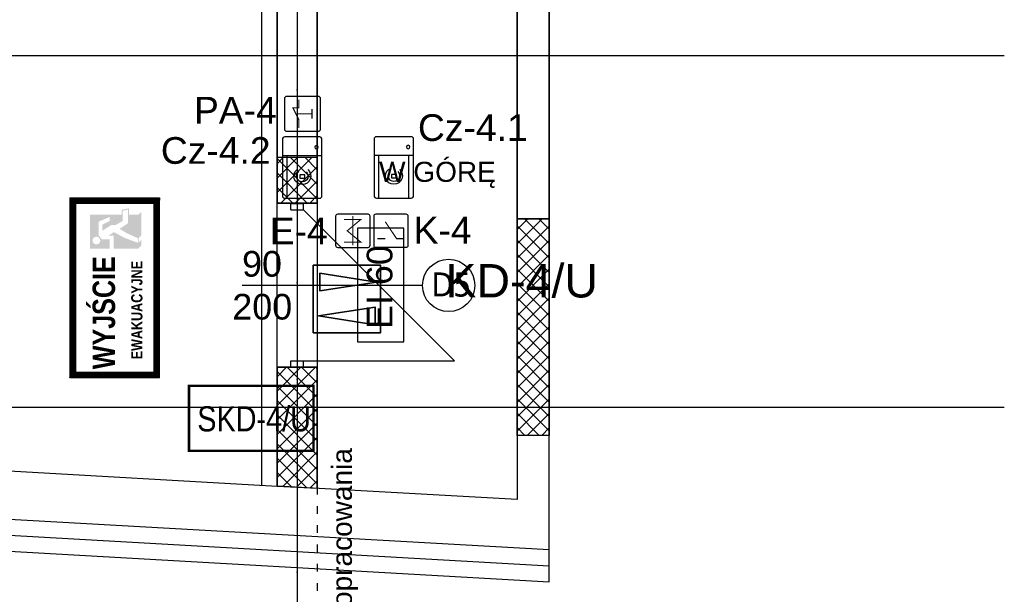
# Model space of a CAD drawing. Header units: millimetres. Extents: x -7023 to 53801, y 9849 to 33561.
# Tile 235 of 256: x 8740 to 9353, y 26376 to 26734. Entities that reach past the tile are written whole.
import ezdxf
from ezdxf.enums import TextEntityAlignment as Align

# ---------------------------------------------------------------- set-up
doc = ezdxf.new("R2010")
doc.units = ezdxf.units.MM
doc.linetypes.add('ACAD_ISO03W100', pattern=[30, 12, -18])
doc.linetypes.add('DASHDOTX2', pattern=[2, 1, -0.5, 0, -0.5])
doc.layers.get('0').update_dxf_attribs({"lineweight": 9})
doc.layers.add('.IE_podklad', color=252, linetype='Continuous')
doc.layers.add('IE_SKD', color=6, linetype='Continuous')
doc.layers.add('PROJEKT osie', color=251, linetype='DASHDOTX2', lineweight=9)
doc.styles.add('Arial', font='arial.ttf', dxfattribs={"height": 125})
doc.styles.add('GENERATED_STYLE_2', font='ARIALN.TTF')
doc.styles.add('Opisowy', font='arial.ttf')
doc.styles.get("Standard").update_dxf_attribs({"font": 'arial.ttf'})
doc.linetypes.add('ZIGZAG', pattern='A,0.00254,-5.08,[131,ltypeshp.shx,S=5.08,R=0,X=-5.08,Y=0],-10.16,[131,ltypeshp.shx,S=5.08,R=180,X=5.08,Y=0],-5.08', length=20.32254)

# ---------------------------------------------------------------- blocks, each defined once
blk = doc.blocks.new('OSIE DOMKU')
at = {"layer": 'PROJEKT osie', "ltscale": 30}
blk.add_line((-30336.49, 6224.51), (-30336.49, 4137.08), dxfattribs=at)
at = {"layer": 'PROJEKT osie', "ltscale": 25}
for p, q in [((-33194.97, 4878.65), (-29895.99, 4878.65)), ((-33194.97, 4659.65), (-29895.99, 4659.65))]:
    blk.add_line(p, q, dxfattribs=at)
blk = doc.blocks.new('MPWP-KD_dwg_KD-dwustronna - Jednostronna-5227736-ELV-200A-9724157-KD')
at = {"layer": 'IE_SKD', "color": 3, "lineweight": 35, "true_color": 0x00ff00, "flags": 128}
for points in [[(48552.6, 3286.3), (48052.6, 3286.3), (48052.6, 3786.3), (48552.6, 3786.3)], [(48111.1, 3335.3), (48241.1, 3335.3), (48177.6, 3755.3)], [(48494.1, 3746.3), (48364.1, 3746.3), (48427.6, 3326.3)]]:
    blk.add_lwpolyline(points, close=True, dxfattribs=at)
blk = doc.blocks.new('KD przejście dwustronne')
at = {"layer": 'IE_SKD', "color": 3, "lineweight": 35, "true_color": 0x00ff00, "xscale": 0.1421627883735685, "yscale": 0.1421627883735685, "zscale": 0.1421627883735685, "rotation": 360}
blk.add_blockref('MPWP-KD_dwg_KD-dwustronna - Jednostronna-5227736-ELV-200A-9724157-KD', (231839.9, -186518.8), dxfattribs=at)
blk = doc.blocks.new('AAT_CZYTNIK')
blk.add_lwpolyline([(1, 32.39), (19.45, 32.39, -0.414214), (20.65, 31.19), (20.65, 1.2, -0.414214), (19.45, 0), (1, 0, -0.414214), (-0.2, 1.2), (-0.2, 31.19, -0.414214)], format="xyb", close=True)
for points in [[(-0.2, 22.39), (20.65, 22.39)], [(2.32, 0), (2.32, 22.39)], [(18.13, 0), (18.13, 22.39)]]:
    blk.add_lwpolyline(points)
blk.add_lwpolyline([(8.78, 12.41), (11.54, 12.41), (11.54, 10.65), (8.78, 10.65)], close=True)
blk.add_circle((2.67, 26.94), 0.897)
for radius in [4.48, 3.03]:
    blk.add_arc((10.15, 11.72), radius, 130.5263, 51.5272)
blk = doc.blocks.new('AAT_PRZYCISK EWAK')
blk.add_lwpolyline([(1, -8.27), (18.44, -8.27, 0.414214), (19.64, -7.07), (19.64, 10.37, 0.414214), (18.44, 11.57), (1, 11.57, 0.414214), (-0.2, 10.37), (-0.2, -7.07, 0.414214)], format="xyb", close=True)
at = {"const_width": 0.661}
for points in [[(11.71, 9.59), (11.71, 4.96), (15.01, 4.96), (11.71, -1.65), (11.71, -6.28)], [(4.43, 4.3), (4.43, -0.99)], [(13.03, 1.65), (4.43, 1.65)]]:
    blk.add_lwpolyline(points, dxfattribs=at)
blk = doc.blocks.new('AAT_KONTRKTRON')
blk.add_lwpolyline([(1, -8.27), (18.44, -8.27, 0.414214), (19.64, -7.07), (19.64, 10.37, 0.414214), (18.44, 11.57), (1, 11.57, 0.414214), (-0.2, 10.37), (-0.2, -7.07, 0.414214)], format="xyb", close=True)
at = {"const_width": 0.661}
for points in [[(1.78, -2.98), (6.41, -2.98), (13.03, 6.94)], [(13.03, -2.98), (17.66, -2.98)]]:
    blk.add_lwpolyline(points, dxfattribs=at)
blk = doc.blocks.new('AAT_ZWORA')
blk.add_lwpolyline([(1.41, -8.27), (17.11, -8.27, 0.414214), (18.19, -7.19), (18.19, 8.51, 0.414214), (17.11, 9.59), (1.41, 9.59, 0.414214), (0.33, 8.51), (0.33, -7.19, 0.414214)], format="xyb", close=True)
at = {"const_width": 0.595}
for points in [[(14.02, 6.61), (5.09, 6.61), (12.23, 0.66), (5.09, -5.29), (14.02, -5.29)], [(9.26, 8.4), (9.26, -7.08)]]:
    blk.add_lwpolyline(points, dxfattribs=at)

msp = doc.modelspace()

# ---------------------------------------------------------------- hatches: boundary and pattern name
at = {"layer": '.IE_podklad'}
h = msp.add_hatch(dxfattribs=at)
h.set_pattern_fill('ANSI31', color=256, scale=0.007, angle=90)
h.set_pattern_definition([(135, (8624.19257, 25170.64441), (-0.0157154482, -0.0157154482), [])])
h.paths.add_polyline_path([(8770.88, 26511.28), (8826.88, 26511.28), (8826.88, 26623.28), (8770.88, 26623.28)])
h.paths.add_polyline_path([(8780.72, 26619.78), (8803.71, 26619.78), (8823.38, 26619.78), (8823.38, 26514.78), (8803.71, 26514.78), (8780.72, 26514.78), (8774.38, 26514.78), (8774.38, 26619.78)], flags=16)
at = {"layer": '.IE_podklad', "lineweight": 0}
h = msp.add_hatch(color=256, dxfattribs=at)
h.paths.add_polyline_path([(8815.51, 26593.62), (8815.51, 26597.12), (8813.85, 26595.6), (8813.85, 26598.4), (8815.51, 26599.92), (8815.51, 26614.62), (8813.51, 26612.78), (8807.8, 26612.78), (8807.8, 26616.86), (8803.2, 26615.87), (8803.2, 26612.78), (8783.41, 26612.78), (8783.41, 26591.78), (8795.68, 26591.78), (8795.68, 26597.6), (8790.83, 26597.6), (8788.81, 26600.13), (8788.81, 26608.47), (8795.85, 26611.52), (8795.85, 26609.01), (8791.15, 26606.64), (8791.15, 26602.85), (8796.9, 26606.47), (8799.66, 26606.47), (8803.9, 26609.01), (8803.9, 26615.31), (8807.1, 26615.99), (8807.1, 26607.47), (8801.92, 26604.02), (8806.66, 26601.23), (8813.51, 26598.08), (8813.51, 26595.28), (8804.87, 26598.47), (8798.42, 26602.03), (8794.89, 26599.75), (8798.3, 26599.75), (8798.3, 26591.78), (8813.51, 26591.78)], flags=0)
h.paths.add_polyline_path([(8787.49, 26599.15, -1), (8787.49, 26594.32, -1)], flags=16)

# ---------------------------------------------------------------- linework, layer by layer
at = {"layer": '.IE_podklad', "ltscale": 30}
msp.add_line((8912.58, 28057.84), (8912.58, 25970.4), dxfattribs=at)
at = {"layer": '.IE_podklad', "linetype": 'ACAD_ISO03W100', "lineweight": 30, "ltscale": 0.4}
msp.add_line((8925.06, 27883.35), (8925.06, 26229.67), dxfattribs=at)
at = {"layer": '.IE_podklad', "lineweight": 35}
for p, q in [((8900.06, 26620.06), (8900.06, 27813.9)), ((8925.06, 27788.9), (8925.06, 26620.06)), ((9049.57, 26610.36), (9049.57, 27518.89)), ((9069.57, 27518.89), (9069.57, 26610.36)), ((8925.06, 26620.06), (8900.06, 26620.06)), ((9049.57, 26475.36), (9049.57, 26610.36)), ((9049.57, 26610.36), (9069.57, 26610.36)), ((9069.57, 26610.36), (9069.57, 26475.36))]:
    msp.add_line(p, q, dxfattribs=at)
at = {"layer": '.IE_podklad'}
for p, q in [((8890.6, 26444.35), (8890.6, 27226.91)), ((8925.06, 26648.4), (8900.06, 26648.4)), ((8900.06, 26648.4), (8900.06, 26620.06)), ((8900.06, 26644.63), (8903.83, 26648.4)), ((8925.08, 26622.82), (8900.06, 26647.85)), ((8900.07, 26635.66), (8912.81, 26648.4)), ((8900.08, 26626.69), (8921.79, 26648.4)), ((8925.07, 26631.81), (8908.48, 26648.4)), ((8925.06, 26640.8), (8917.46, 26648.4)), ((8925.06, 26620.06), (8925.06, 26648.4)), ((8902.43, 26620.06), (8925.06, 26642.69)), ((8918.86, 26620.06), (8900.07, 26638.86)), ((8911.41, 26620.06), (8925.07, 26633.72)), ((8909.88, 26620.06), (8900.07, 26629.87)), ((8900.9, 26620.06), (8900.08, 26620.88)), ((8920.39, 26620.06), (8925.08, 26624.75)), ((8900.06, 26620.06), (8925.06, 26620.06)), ((8908.56, 26615.78), (8908.56, 26619.78)), ((8908.56, 26619.78), (8916.56, 26619.78)), ((8908.56, 26615.78), (8916.56, 26615.78)), ((8916.56, 26615.78), (8916.56, 26619.78)), ((8916.56, 26615.78), (9010.56, 26521.78)), ((9049.57, 26603.71), (9056.22, 26610.36)), ((9049.57, 26594.73), (9065.2, 26610.36)), ((9069.57, 26594.89), (9054.1, 26610.36)), ((9069.57, 26603.87), (9063.08, 26610.36)), ((8979.04, 26604.41), (8950.11, 26604.41)), ((8950.11, 26604.41), (8950.11, 26533.7)), ((8979.04, 26533.7), (8979.04, 26604.41)), ((9069.57, 26585.91), (9049.57, 26605.91)), ((9049.57, 26585.75), (9069.57, 26605.75)), ((9069.58, 26576.93), (9049.57, 26596.93)), ((9049.57, 26576.77), (9069.57, 26596.77)), ((9069.58, 26567.94), (9049.57, 26587.95)), ((9049.57, 26567.79), (9069.57, 26587.8)), ((9069.58, 26558.96), (9049.57, 26578.97)), ((9049.57, 26558.81), (9069.58, 26578.82)), ((8990.58, 26568.78), (8878.4, 26568.78)), ((9069.58, 26549.98), (9049.57, 26569.99)), ((9049.57, 26549.83), (9069.58, 26569.84)), ((9069.58, 26541), (9049.57, 26561.01)), ((9049.57, 26540.85), (9069.58, 26560.86)), ((9069.59, 26532.02), (9049.57, 26552.03)), ((9049.57, 26531.87), (9069.58, 26551.88)), ((9069.59, 26523.03), (9049.57, 26543.05)), ((9049.57, 26522.89), (9069.58, 26542.9)), ((8950.11, 26533.7), (8979.04, 26533.7)), ((9069.59, 26514.05), (9049.57, 26534.07)), ((9049.57, 26513.91), (9069.58, 26533.93)), ((9069.59, 26505.07), (9049.57, 26525.09)), ((9049.57, 26504.93), (9069.59, 26524.95)), ((8900.06, 26443.82), (8900.06, 26517.78)), ((8900.06, 26443.82), (8900.06, 26517.78)), ((8900.06, 26517.78), (8925.06, 26517.78)), ((8925.06, 26517.78), (8900.06, 26517.78)), ((8900.06, 26517.78), (8900.14, 26443.81)), ((8900.06, 26511.88), (8905.96, 26517.78)), ((8900.08, 26502.92), (8914.94, 26517.78)), ((8900.09, 26493.95), (8923.92, 26517.78)), ((8925.06, 26499.07), (8906.35, 26517.78)), ((8908.56, 26517.78), (8908.56, 26521.78)), ((8908.56, 26521.78), (8916.56, 26521.78)), ((8908.56, 26517.78), (8916.56, 26517.78)), ((8925.06, 26508.05), (8915.33, 26517.78)), ((8916.56, 26517.78), (8916.56, 26521.78)), ((8916.56, 26521.78), (9010.56, 26521.78)), ((8925.06, 26517.04), (8924.31, 26517.78)), ((8925.06, 26517.78), (8925.06, 26442.4)), ((8925.06, 26442.4), (8925.06, 26517.78)), ((8925.07, 26490.09), (8900.06, 26515.09)), ((9069.59, 26496.09), (9049.57, 26516.11)), ((9049.57, 26495.95), (9069.59, 26515.97)), ((7831.06, 26504.29), (8900.06, 26443.82)), ((8925.07, 26481.1), (8900.07, 26506.1)), ((8900.1, 26484.98), (8925.06, 26509.94)), ((9069.59, 26487.11), (9049.57, 26507.13)), ((9049.57, 26486.97), (9069.59, 26506.99)), ((8900.12, 26476.01), (8925.06, 26500.96)), ((9069.6, 26478.12), (9049.57, 26498.15)), ((8925.07, 26472.12), (8900.09, 26497.1)), ((8900.13, 26467.05), (8925.07, 26491.98)), ((9049.57, 26477.99), (9069.59, 26498.01)), ((8925.08, 26463.14), (8900.1, 26488.11)), ((9063.38, 26475.36), (9049.57, 26489.17)), ((9055.92, 26475.36), (9069.59, 26489.03)), ((8900.14, 26458.08), (8925.07, 26483.01)), ((9054.4, 26475.36), (9049.57, 26480.19)), ((9064.9, 26475.36), (9069.59, 26480.05)), ((7819.47, 26474.89), (9069.57, 26404.18)), ((8925.08, 26454.15), (8900.11, 26479.12)), ((8900.15, 26449.11), (8925.07, 26474.03)), ((9069.57, 26475.36), (9049.57, 26475.36)), ((9049.57, 26475.36), (9049.57, 26435.36)), ((9069.57, 26404.18), (9069.57, 26475.36)), ((8925.08, 26445.17), (8900.12, 26470.13)), ((8903.64, 26443.62), (8925.07, 26465.05)), ((8918.49, 26442.78), (8900.14, 26461.13)), ((8912.14, 26443.14), (8925.08, 26456.07)), ((7818.34, 26454.93), (9069.57, 26384.15)), ((8908.97, 26443.31), (8900.15, 26452.14)), ((9049.57, 26435.36), (8900.06, 26443.82)), ((8900.14, 26443.81), (8925.06, 26442.4)), ((8920.64, 26442.66), (8925.08, 26447.1)), ((9069.57, 26384.15), (9069.57, 26404.18))]:
    msp.add_line(p, q, dxfattribs=at)
at = {"layer": '.IE_podklad', "ltscale": 25}
for p, q in [((6054.1, 26711.97), (9353.09, 26711.97)), ((6054.1, 26492.97), (9353.09, 26492.97))]:
    msp.add_line(p, q, dxfattribs=at)
at = {"layer": '.IE_podklad', "ltscale": 0.5}
for p, q in [((8900.06, 26620.06), (8925.06, 26620.06)), ((8900.06, 26517.78), (8900.06, 26620.06)), ((8925.06, 26620.06), (8925.06, 26517.78)), ((8925.06, 26517.78), (8900.06, 26517.78))]:
    msp.add_line(p, q, dxfattribs=at)
at = {"layer": '.IE_podklad', "linetype": 'ZIGZAG'}
msp.add_line((7811.06, 26465.67), (9069.57, 26394.17), dxfattribs=at)
at = {"layer": '.IE_podklad', "lineweight": 0}
msp.add_lwpolyline([(8770.88, 26511.28), (8826.88, 26511.28), (8826.88, 26623.28), (8770.88, 26623.28)], close=True, dxfattribs=at)
msp.add_lwpolyline([(8770.88, 26511.28), (8826.88, 26511.28), (8826.88, 26623.28), (8770.88, 26623.28)], close=True, dxfattribs=at)
at = {"layer": '.IE_podklad'}
msp.add_lwpolyline([(8774.38, 26514.78), (8823.38, 26514.78), (8823.38, 26619.78), (8774.38, 26619.78)], close=True, dxfattribs=at)
at = {"layer": '.IE_podklad', "linetype": 'Continuous'}
msp.add_circle((9006.94, 26568.78), 16.31, dxfattribs=at)
at = {"layer": 'IE_SKD', "lineweight": 18, "const_width": 1.51}
msp.add_lwpolyline([(8845.19, 26506.26), (8922.72, 26506.26), (8922.72, 26465.73), (8845.19, 26465.73)], close=True, dxfattribs=at)

# ---------------------------------------------------------------- block references
at = {"layer": '.IE_podklad'}
msp.add_blockref('OSIE DOMKU', (39249.07, 21833.32), dxfattribs=at)
at = {"layer": 'IE_SKD'}
for name, p, xscale, yscale, zscale in [('AAT_PRZYCISK EWAK', (8926.7, 26673.87), -1.114666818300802, 1.114666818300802, 1.114666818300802), ('AAT_CZYTNIK', (8927.77, 26623.06), -1.179869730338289, 1.179869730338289, 1.179869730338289), ('AAT_CZYTNIK', (8984.86, 26623.24), -1.179869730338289, 1.179869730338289, 1.179869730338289), ('AAT_ZWORA', (8958.19, 26602.04), -1.179869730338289, 1.179869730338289, 1.179869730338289), ('AAT_KONTRKTRON', (8981.3, 26601.1), -1.061369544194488, 1.061369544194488, 1.061369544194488)]:
    msp.add_blockref(name, p, dxfattribs=dict(at, xscale=xscale, yscale=yscale, zscale=zscale))
at = {"layer": 'IE_SKD', "xscale": 0.5907876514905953, "yscale": 0.5907876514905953, "zscale": 0.5907876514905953, "rotation": 270}
msp.add_blockref('KD przejście dwustronne', (118839.53, 167585.34), dxfattribs=at)

# ---------------------------------------------------------------- texts
at = {"layer": '.IE_podklad', "linetype": 'Continuous', "style": 'Arial'}
msp.add_text('W GÓRĘ', height=12.5, dxfattribs=at).set_placement((8963.59, 26633.31))
at = {"layer": '.IE_podklad', "linetype": 'Continuous'}
for s, height, rotation, style, p in [('90', 16, 360, 'Opisowy', (8878.24, 26574.25)), ('EI 60', 16, 90, 'Opisowy', (8971.89, 26541.64)), ('200', 16, 360, 'Opisowy', (8872.16, 26547.52)), ('poza zakresem opracowania', 12.5, 90, 'Arial', (8946.65, 26245.18))]:
    msp.add_text(s, height=height, rotation=rotation, dxfattribs=dict(at, style=style)).set_placement(p)
at = {"layer": '.IE_podklad', "attachment_point": 5, "rotation": 90, "style": 'Arial'}
for s, insert, char_height, width in [('{\\fArial|b1|i0|c238|p34;\\W0.8;WYJŚCIE}', (8792.22, 26551.77), 14, 105), ('{\\fArial|b1|i0|c238|p34;\\W0.8;EWAKUACYJNE}', (8812.72, 26553.39), 7, 100.5575)]:
    msp.add_mtext(s, dxfattribs=dict(at, insert=insert, char_height=char_height, width=width))
at = {"layer": '.IE_podklad', "insert": (8996.2, 26576.89), "char_height": 15, "width": 230.4406, "attachment_point": 1}
msp.add_mtext('{\\fTahoma|b0|i0|c238|p34;D5}', dxfattribs=at)
at = {"layer": 'IE_SKD', "linetype": 'Continuous'}
for s, p in [('PA-4', (8848.29, 26686.24)), ('Cz-4.1', (8987.79, 26675.42)), ('Cz-4.2', (8827.64, 26661.17)), ('E-4', (8895.43, 26610.97)), ('K-4', (8985.09, 26611.52))]:
    msp.add_text(s, height=16.621, dxfattribs=at).set_placement(p, align=Align.TOP_LEFT)
at = {"layer": 'IE_SKD', "color": 3, "linetype": 'Continuous'}
msp.add_text('KD-4/U', height=20.777, dxfattribs=at).set_placement((9004.88, 26582.07), align=Align.TOP_LEFT)
at = {"layer": 'IE_SKD', "linetype": 'Continuous', "lineweight": 9, "insert": (8850.31, 26477.62), "char_height": 15.683, "width": 55.3887, "attachment_point": 7, "style": 'GENERATED_STYLE_2'}
msp.add_mtext('SKD-4/U', dxfattribs=at)

doc.saveas('drawing.dxf')
